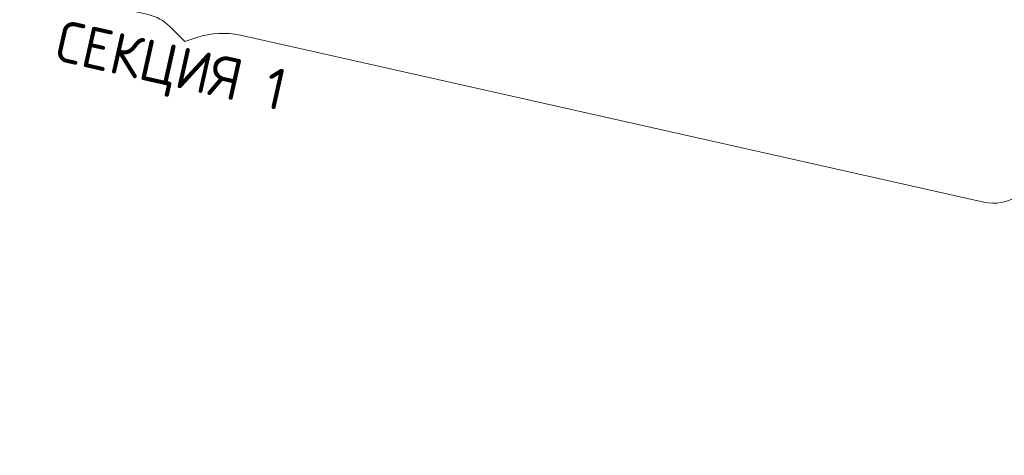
# Model space of a CAD drawing. Header units: millimetres. Extents: x -7145539 to -6664766, y 5874041 to 6141700.
# Tile 3 of 177: x -6933904 to -6922000, y 5876108 to 5881381. Entities that reach past the tile are written whole.
import ezdxf

# ---------------------------------------------------------------- set-up
doc = ezdxf.new("R2010")
doc.units = ezdxf.units.MM
doc.header["$MEASUREMENT"] = 0
for name, color, linetype, lineweight in [('0_Ном._пера__1', 7, 'Continuous', 0), ('0_Ном._пера__120', 7, 'Continuous', 0), ('АР-Чертеж-Оси_Осевые размеры.АР_Ном._пера__1', 7, 'Continuous', 0)]:
    doc.layers.add(name, color=color, linetype=linetype, lineweight=lineweight)
doc.layers.add('АР-Чертеж-Оси_Осевые размеры.АР', color=7, linetype='Continuous')
doc.styles.add('РЎР“Р•РќР•Р\xa0Р\x98Р\xa0_РЎРўР\x98Р›Р¬_2', font='GOTHIC.TTF')
doc.styles.add('РЎР“Р•РќР•Р\xa0Р\x98Р\xa0_РЎРўР\x98Р›Р¬_6', font='GOST_Common.ttf')
doc.dimstyles.new('СГЕНЕРИР_СТИЛЬ__4', dxfattribs={"dimtxt": 400, "dimasz": 142.5, "dimexe": 0.18, "dimexo": 0.0625, "dimgap": 0, "dimtad": 1, "dimdec": 0, "dimzin": 0, "dimdsep": 46, "dimtxsty": 'РЎР“Р•РќР•Р\xa0Р\x98Р\xa0_РЎРўР\x98Р›Р¬_2', "dimblk": 'ARROWHEAD_6', "dimblk1": 'ARROWHEAD_6', "dimblk2": 'ARROWHEAD_6', "dimcen": 0.09, "dimse1": 1, "dimse2": 1, "dimclrd": 7, "dimclre": 7, "dimclrt": 7, "dimazin": 0, "dimtfac": 1, "dimtdec": 4, "dimtmove": 2, "dimatfit": 3, "dimfxl": 1, "dimtolj": 1, "dimtzin": 0, "dimarcsym": 0})

# ---------------------------------------------------------------- blocks, each defined once
blk = doc.blocks.new('*D1265', base_point=(-6321638, 6318948))
at = {"layer": 'АР-Чертеж-Оси_Осевые размеры.АР_Ном._пера__1', "color": 7, "linetype": 'Continuous', "lineweight": 0, "transparency": 16777216}
for p, q in [((-6942706, 5886797), (-6921075, 5881939)), ((-6921106, 5881802), (-6921044, 5882076)), ((-6920985, 5881996), (-6921165, 5881882)), ((-6921075, 5881939), (-6898283, 5876820)), ((-6898314, 5876683), (-6898252, 5876957)), ((-6898372, 5876763), (-6898193, 5876877)), ((-6898283, 5876820), (-6898173, 5876795))]:
    blk.add_line(p, q, dxfattribs=at)
at = {"layer": 'АР-Чертеж-Оси_Осевые размеры.АР_Ном._пера__1', "color": 7, "lineweight": 0, "transparency": 16777216, "insert": (-6910003, 5879534), "char_height": 400, "attachment_point": 7, "rotation": 347.3417, "style": 'РЎР“Р•РќР•Р\xa0Р\x98Р\xa0_РЎРўР\x98Р›Р¬_2'}
blk.add_mtext('\\A1;{\\pql;\\fCentury Gothic|b0|i0|c204|p0;\\W1.000000;23\xa0360}', dxfattribs=at)
blk = doc.blocks.new('ARROWHEAD_6')
at = {"color": 0, "linetype": 'Continuous', "lineweight": 0}
for p, q in [((0, 0), (-1, 0)), ((-0.5, -0.5), (0.5, 0.5))]:
    blk.add_line(p, q, dxfattribs=at)

msp = doc.modelspace()

# ---------------------------------------------------------------- linework, layer by layer
at = {"layer": '0_Ном._пера__120', "color": 7, "linetype": 'Continuous', "lineweight": 0}
for points in [[(-6943177.5, 5884425.2, 0.4142136), (-6942770.4, 5883782.4), (-6932349.8, 5881441.9, -0.1418046), (-6932087.7, 5881297.8), (-6931906.1, 5881116.6)], [(-6931906.1, 5881116.6), (-6931760.2, 5881165.2, -0.1365629), (-6931235.8, 5881191.7), (-6922247.7, 5879173.1, 0.4142136), (-6921604.8, 5879580.1)]]:
    msp.add_lwpolyline(points, format="xyb", dxfattribs=at)

# ---------------------------------------------------------------- texts
at = {"layer": '0_Ном._пера__1', "color": 7, "linetype": 'Continuous', "lineweight": 0, "insert": (-6932154.2, 5880453.4), "char_height": 500, "attachment_point": 8, "rotation": 347.34172, "style": 'РЎР“Р•РќР•Р\xa0Р\x98Р\xa0_РЎРўР\x98Р›Р¬_6'}
msp.add_mtext('\\A1;{\\pqc;\\fGOST Common|b0|i0|c204|p0;\\W1.000000;СЕКЦИЯ \\fGOST Common|b0|i0|c204|p0;\\W1.000000;1}', dxfattribs=at)

# ---------------------------------------------------------------- dimensions: what is measured, and where the dimension line sits
at = {"layer": 'АР-Чертеж-Оси_Осевые размеры.АР', "color": 7, "linetype": 'Continuous', "lineweight": 0}
dim = msp.add_linear_dim(base=(-6898282.8, 5876819.9), p1=(-6921125.3, 5881715.3), p2=(-6898442.6, 5876108.5), angle=347.34172, dimstyle='СГЕНЕРИР_СТИЛЬ__4', dxfattribs=at)
dim.commit()
dim.dimension.update_dxf_attribs({"geometry": '*D1265', "text_midpoint": (-6909141.3, 5879545.6), "dimtype": 160, "text_rotation": 347.34172})

doc.saveas('drawing.dxf')
